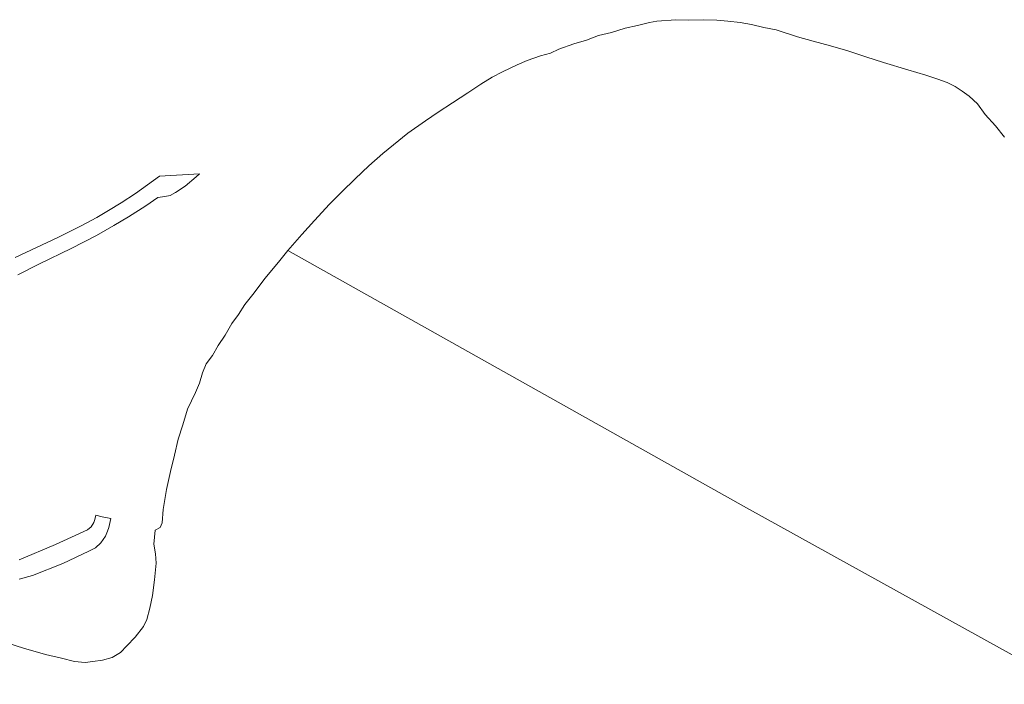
# Model space of a CAD drawing. Header units: metres. Extents: x 185049 to 189876, y 349292 to 352302.
# Tile 220 of 256: x 187055 to 187360, y 351872 to 352078. Entities that reach past the tile are written whole.
import ezdxf

# ---------------------------------------------------------------- set-up
doc = ezdxf.new("R2010")
doc.units = ezdxf.units.M
doc.layers.add('B-WE-OG-WATER_POEL-GV', color=7, linetype='Continuous', lineweight=18)
doc.layers.add('B-WE-VH-VERHARDING_ASFALT-GV', color=252, linetype='Continuous', lineweight=18)

msp = doc.modelspace()

# ---------------------------------------------------------------- linework, layer by layer
at = {"layer": 'B-WE-OG-WATER_POEL-GV'}
for points in [[(187378.828, 351872.363, 20.956), (187280.138, 351926.982, 20.956), (187138.039, 352006.632, 20.955), (187142.381, 352011.679, 20.956), (187146.226, 352015.924, 20.956), (187150.876, 352020.978, 20.956), (187154.775, 352024.799, 20.956), (187158.837, 352028.845, 20.956), (187163.072, 352032.936, 20.956), (187167.451, 352036.691, 20.956), (187170.698, 352039.374, 20.956), (187175.217, 352042.956, 20.956), (187180.662, 352046.782, 20.956), (187184.578, 352049.505, 20.956), (187189.011, 352052.427, 20.956), (187193.792, 352055.499, 20.956), (187197.788, 352058.163, 20.956), (187201.354, 352060.322, 20.956), (187204.554, 352062.008, 20.956), (187209.072, 352064.156, 20.956), (187212.195, 352065.523, 20.956), (187216.292, 352066.896, 20.956), (187219.361, 352067.79, 20.956), (187221.982, 352069.044, 20.956), (187226.62, 352070.618, 20.956), (187230.578, 352071.827, 20.956), (187234.251, 352073.211, 20.956), (187238.241, 352074.201, 20.956), (187242.52, 352075.461, 20.956), (187246.349, 352076.304, 20.956), (187250.013, 352077.22, 20.956), (187252.299, 352077.634, 20.956), (187258.218, 352078.078, 20.956), (187262.077, 352078.019, 20.956), (187266.739, 352078.132, 20.956), (187270.926, 352077.951, 20.956), (187274.357, 352077.635, 20.956), (187278.126, 352077.278, 20.956), (187281.678, 352076.61, 20.956), (187285.448, 352075.712, 20.956), (187289.315, 352074.954, 20.956), (187295.917, 352072.829, 20.956), (187300.744, 352071.539, 20.956), (187306.102, 352070.033, 20.956), (187311.538, 352068.495, 20.956), (187317.079, 352066.62, 20.956), (187322.52, 352064.903, 20.956), (187330.087, 352062.606, 20.956), (187335.625, 352060.962, 20.956), (187339.423, 352059.672, 20.956), (187342.318, 352058.679, 20.956), (187344.787, 352057.452, 20.956), (187346.936, 352056.055, 20.956), (187349.051, 352054.506, 20.956), (187351.647, 352052.133, 20.956), (187354.081, 352048.817, 20.956), (187357.24, 352045.29, 20.956), (187360.083, 352041.735, 20.956)], [(187048.557, 351885.969, 20.955), (187056.114, 351883.586, 20.955), (187062.924, 351881.544, 20.955), (187067.868, 351880.463, 20.955), (187071.847, 351879.443, 20.955), (187075.247, 351879.156, 20.955), (187077.554, 351879.427, 20.955), (187080.562, 351879.796, 20.955), (187083.539, 351880.703, 20.955), (187086.1, 351882.235, 20.955), (187088.123, 351884.272, 20.955), (187090.668, 351886.979, 20.955), (187093.227, 351890.277, 20.955), (187094.308, 351892.473, 20.955), (187095.213, 351895.906, 20.955), (187096.069, 351899.817, 20.955), (187096.689, 351904.672, 20.955), (187097.162, 351909.834, 20.955), (187097.042, 351912.725, 20.955), (187096.473, 351915.761, 20.955), (187096.925, 351920.094, 20.955), (187098.42, 351920.917, 20.955), (187099.01, 351922.377, 20.955), (187099.398, 351926.441, 20.955), (187100.382, 351932.665, 20.955), (187101.664, 351938.208, 20.955), (187102.912, 351943.337, 20.955), (187104.039, 351948.261, 20.955), (187105.425, 351952.73, 20.955), (187106.882, 351957.533, 20.955), (187109.44, 351962.724, 20.955), (187110.667, 351965.625, 20.955), (187111.579, 351968.819, 20.955), (187112.703, 351971.564, 20.955), (187114.663, 351974.16, 20.955), (187116.372, 351977.245, 20.955), (187118.575, 351980.496, 20.955), (187120.644, 351984.085, 20.955), (187122.666, 351986.86, 20.955), (187124.724, 351990, 20.955), (187127.149, 351993.047, 20.955), (187130.961, 351998.092, 20.955), (187135.509, 352003.622, 20.955), (187138.039, 352006.632, 20.955), (187280.138, 351926.982, 20.956), (187378.828, 351872.363, 20.956)]]:
    msp.add_polyline3d(points, dxfattribs=at)
at = {"layer": 'B-WE-VH-VERHARDING_ASFALT-GV'}
for points in [[(187053.495, 352004.461, 23.17), (187066.751, 352010.724, 23.226), (187073.961, 352014.351, 23.236), (187078.786, 352016.865, 23.217), (187082.469, 352019.017, 23.203), (187086.37, 352021.457, 23.17), (187090.796, 352024.333, 23.212), (187098.254, 352029.692, 23.212), (187110.6, 352030.439, 23.273), (187109.604, 352029.468, 23.296), (187106.145, 352026.631, 23.273), (187103.224, 352024.638, 23.24), (187101.583, 352023.675, 23.236), (187099.869, 352023.368, 23.226), (187097.731, 352023.055, 23.18), (187093.994, 352020.554, 23.194), (187088.652, 352017.117, 23.198), (187084.113, 352014.363, 23.212), (187078.692, 352011.306, 23.25), (187070.858, 352007.249, 23.17), (187061.105, 352002.55, 23.18), (187054.312, 351999.158, 23.142)], [(187054.783, 351910.875, 22.984), (187065.967, 351915.621, 23.021), (187075.882, 351920.136, 23.007), (187077.032, 351921.149, 23.012), (187077.864, 351922.457, 22.984), (187078.224, 351923.411, 22.956), (187078.519, 351924.7, 22.96), (187080.434, 351924.235, 22.993), (187083.152, 351923.725, 22.872), (187082.491, 351920.951, 22.862), (187082.145, 351919.776, 22.862), (187081.491, 351918.239, 22.867), (187080.103, 351916.205, 22.886), (187078.437, 351914.625, 22.881), (187076.364, 351913.547, 22.876), (187068.234, 351909.767, 22.867), (187058.86, 351906.065, 22.867), (187054.706, 351904.901, 22.834)]]:
    msp.add_polyline3d(points, dxfattribs=at)

doc.saveas('drawing.dxf')
